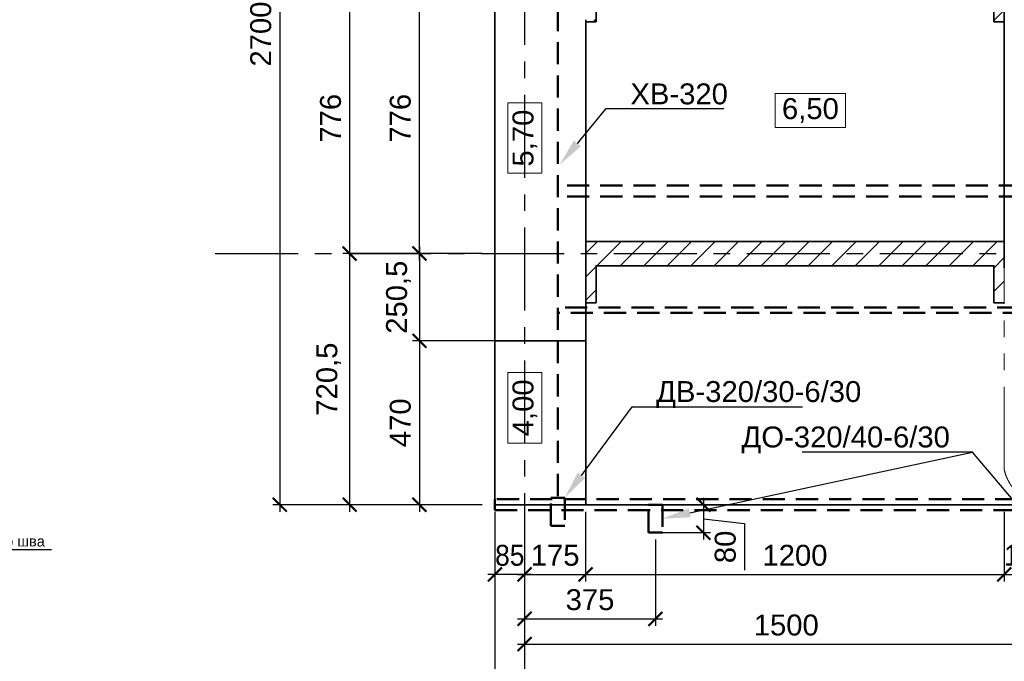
# Model space of a CAD drawing. Header units: millimetres. Extents: x -695122 to 440517, y 417968 to 574899.
# Tile 33 of 39: x 358872 to 387095, y 480798 to 499201. Entities that reach past the tile are written whole.
import ezdxf
from ezdxf import colors
from ezdxf.entities.mleader import LeaderData, LeaderLine
from ezdxf.math import Vec2, Vec3

# ---------------------------------------------------------------- set-up
doc = ezdxf.new("R2010")
doc.units = ezdxf.units.MM
for name, pattern in [('PHANTOM', [63.5, 31.75, -6.35, 6.35, -6.35, 6.35, -6.35]), ('осевая', [50.8, 31.75, -6.35, 6.35, -6.35]), ('штриховая', [19.05, 12.7, -6.35])]:
    doc.linetypes.add(name, pattern=pattern)
for name, color, linetype, lineweight in [('0_Выноски и размеры', 7, 'Continuous', 9), ('Бетон', 7, 'Continuous', 50), ('Отдел_Выноски(стрелка)', 7, 'Continuous', 15), ('Шпонка', 1, 'Continuous', 50)]:
    doc.layers.add(name, color=color, linetype=linetype, lineweight=lineweight)
for name, color, linetype in [('otmetki', 7, 'Continuous'), ('Оси', 1, 'осевая'), ('Размеры', 7, 'Continuous')]:
    doc.layers.add(name, color=color, linetype=linetype)
doc.styles.add('arial', font='arial.ttf')
doc.styles.add('Рогун1', font='arial.ttf')
doc.dimstyles.new('100 мм', dxfattribs={"dimscale": 100, "dimtxt": 3.5, "dimasz": 2, "dimexe": 1, "dimexo": 1, "dimgap": 1.2, "dimtad": 1, "dimdec": 0, "dimlfac": 0.1, "dimrnd": 0.0001, "dimtxsty": 'Рогун1', "dimblk": 'ARCHTICK', "dimcen": 2.5, "dimdle": 1, "dimaunit": 1, "dimadec": 1, "dimazin": 0, "dimtfac": 1, "dimtdec": 0, "dimtmove": 1, "dimatfit": 3, "dimldrblk": 'ARCHTICK', "dimfxl": 1, "dimtfill": 1, "dimarcsym": 0})

# ---------------------------------------------------------------- blocks, each defined once
blk = doc.blocks.new('_ArchTick')
at = {"color": 0, "linetype": 'ByBlock', "const_width": 0.15}
blk.add_lwpolyline([(-0.5, -0.5), (0.5, 0.5)], dxfattribs=at)
blk = doc.blocks.new('*D80')
at = {"layer": 'Defpoints', "color": 0, "ltscale": 200, "transparency": 16777216}
for p in [(372495, 485289), (376895, 484489), (378471, 484489)]:
    blk.add_point(p, dxfattribs=at)
at = {"layer": 'Размеры', "color": 0, "lineweight": -2, "ltscale": 200, "transparency": 16777216}
for p, q in [((378471, 485489), (378471, 484289)), ((372695, 485289), (378671, 485289)), ((378471, 484889), (379646, 484748)), ((379646, 484748), (379646, 483410)), ((377095, 484489), (378671, 484489))]:
    blk.add_line(p, q, dxfattribs=at)
at = {"layer": 'Размеры', "color": 0, "lineweight": -2, "ltscale": 200, "transparency": 16777216, "xscale": 400, "yscale": 400, "zscale": 400}
for p, rotation in [((378471, 485289), 90), ((378471, 484489), 270)]:
    blk.add_blockref('_ArchTick', p, dxfattribs=dict(at, rotation=rotation))
at = {"layer": 'Размеры', "color": 0, "ltscale": 200, "transparency": 16777216, "insert": (379099, 484079), "char_height": 600, "attachment_point": 5, "rotation": 90, "style": 'Рогун1'}
blk.add_mtext('80', dxfattribs=at)
blk = doc.blocks.new('*D85')
at = {"layer": 'Defpoints', "color": 0, "transparency": 16777216}
for p in [(388345, 485289), (373345, 483289), (388345, 481289)]:
    blk.add_point(p, dxfattribs=at)
at = {"layer": 'Размеры', "color": 0, "lineweight": -2, "transparency": 16777216}
for p, q in [((388345, 485089), (388345, 481089)), ((373345, 483089), (373345, 481089)), ((373145, 481289), (388545, 481289))]:
    blk.add_line(p, q, dxfattribs=at)
at = {"layer": 'Размеры', "color": 0, "lineweight": -2, "transparency": 16777216, "xscale": 400, "yscale": 400, "zscale": 400, "rotation": 180}
blk.add_blockref('_ArchTick', (373345, 481289), dxfattribs=at)
at = {"layer": 'Размеры', "color": 0, "lineweight": -2, "transparency": 16777216, "xscale": 400, "yscale": 400, "zscale": 400}
blk.add_blockref('_ArchTick', (388345, 481289), dxfattribs=at)
at = {"layer": 'Размеры', "color": 0, "transparency": 16777216, "insert": (380845, 481835), "char_height": 600, "attachment_point": 5, "style": 'Рогун1'}
blk.add_mtext('1500', dxfattribs=at)
blk = doc.blocks.new('*D88')
at = {"layer": 'Defpoints', "color": 0, "transparency": 16777216}
for p in [(372495, 485289), (433345, 485289), (433345, 479289)]:
    blk.add_point(p, dxfattribs=at)
at = {"layer": 'Размеры', "color": 0, "lineweight": -2, "transparency": 16777216}
for p, q in [((372495, 485089), (372495, 479089)), ((433345, 485089), (433345, 479089)), ((372295, 479289), (433545, 479289))]:
    blk.add_line(p, q, dxfattribs=at)
at = {"layer": 'Размеры', "color": 0, "lineweight": -2, "transparency": 16777216, "xscale": 400, "yscale": 400, "zscale": 400, "rotation": 180}
blk.add_blockref('_ArchTick', (372495, 479289), dxfattribs=at)
at = {"layer": 'Размеры', "color": 0, "lineweight": -2, "transparency": 16777216, "xscale": 400, "yscale": 400, "zscale": 400}
blk.add_blockref('_ArchTick', (433345, 479289), dxfattribs=at)
at = {"layer": 'Размеры', "color": 0, "transparency": 16777216, "insert": (402920, 479835), "char_height": 600, "attachment_point": 5, "style": 'Рогун1'}
blk.add_mtext('6085', dxfattribs=at)
blk = doc.blocks.new('*D108')
at = {"layer": 'Defpoints', "color": 0, "transparency": 16777216}
for p in [(372330, 512289), (366330, 485289), (372330, 485289)]:
    blk.add_point(p, dxfattribs=at)
at = {"layer": 'Размеры', "color": 0, "lineweight": -2, "transparency": 16777216}
for p, q in [((372130, 512289), (366130, 512289)), ((366330, 512489), (366330, 485089)), ((372130, 485289), (366130, 485289))]:
    blk.add_line(p, q, dxfattribs=at)
at = {"layer": 'Размеры', "color": 0, "lineweight": -2, "transparency": 16777216, "xscale": 400, "yscale": 400, "zscale": 400}
for p, rotation in [((366330, 512289), 90), ((366330, 485289), 270)]:
    blk.add_blockref('_ArchTick', p, dxfattribs=dict(at, rotation=rotation))
at = {"layer": 'Размеры', "color": 0, "transparency": 16777216, "insert": (365784, 498789), "char_height": 600, "attachment_point": 5, "rotation": 90, "style": 'Рогун1'}
blk.add_mtext('2700', dxfattribs=at)
blk = doc.blocks.new('*D90')
at = {"layer": 'Defpoints', "color": 0, "transparency": 16777216}
for p in [(370330, 500254), (372495, 500254), (372330, 492494)]:
    blk.add_point(p, dxfattribs=at)
at = {"layer": 'Размеры', "color": 0, "lineweight": -2, "transparency": 16777216}
for p, q in [((370330, 492294), (370330, 500454)), ((372295, 500254), (370130, 500254)), ((372130, 492494), (370130, 492494))]:
    blk.add_line(p, q, dxfattribs=at)
at = {"layer": 'Размеры', "color": 0, "lineweight": -2, "transparency": 16777216, "xscale": 400, "yscale": 400, "zscale": 400}
for p, rotation in [((370330, 500254), 90), ((370330, 492494), 270)]:
    blk.add_blockref('_ArchTick', p, dxfattribs=dict(at, rotation=rotation))
at = {"layer": 'Размеры', "color": 0, "transparency": 16777216, "insert": (369784, 496374), "char_height": 600, "attachment_point": 5, "rotation": 90, "style": 'Рогун1'}
blk.add_mtext('776', dxfattribs=at)
blk = doc.blocks.new('*D93')
at = {"layer": 'Defpoints', "color": 0, "transparency": 16777216}
for p in [(373345, 485289), (375095, 485289), (375095, 483289)]:
    blk.add_point(p, dxfattribs=at)
at = {"layer": 'Размеры', "color": 0, "lineweight": -2, "transparency": 16777216}
for p, q in [((373345, 485089), (373345, 483089)), ((375095, 485089), (375095, 483089)), ((373145, 483289), (375295, 483289))]:
    blk.add_line(p, q, dxfattribs=at)
at = {"layer": 'Размеры', "color": 0, "lineweight": -2, "transparency": 16777216, "xscale": 400, "yscale": 400, "zscale": 400, "rotation": 180}
blk.add_blockref('_ArchTick', (373345, 483289), dxfattribs=at)
at = {"layer": 'Размеры', "color": 0, "lineweight": -2, "transparency": 16777216, "xscale": 400, "yscale": 400, "zscale": 400}
blk.add_blockref('_ArchTick', (375095, 483289), dxfattribs=at)
at = {"layer": 'Размеры', "color": 0, "transparency": 16777216, "insert": (374220, 483835), "char_height": 600, "attachment_point": 5, "style": 'Рогун1'}
blk.add_mtext('175', dxfattribs=at)
blk = doc.blocks.new('*D94')
at = {"layer": 'Defpoints', "color": 0, "transparency": 16777216}
for p in [(375095, 485289), (387095, 485289), (387095, 483289)]:
    blk.add_point(p, dxfattribs=at)
at = {"layer": 'Размеры', "color": 0, "lineweight": -2, "transparency": 16777216}
for p, q in [((375095, 485089), (375095, 483089)), ((387095, 485089), (387095, 483089)), ((374895, 483289), (387295, 483289))]:
    blk.add_line(p, q, dxfattribs=at)
at = {"layer": 'Размеры', "color": 0, "lineweight": -2, "transparency": 16777216, "xscale": 400, "yscale": 400, "zscale": 400, "rotation": 180}
blk.add_blockref('_ArchTick', (375095, 483289), dxfattribs=at)
at = {"layer": 'Размеры', "color": 0, "lineweight": -2, "transparency": 16777216, "xscale": 400, "yscale": 400, "zscale": 400}
blk.add_blockref('_ArchTick', (387095, 483289), dxfattribs=at)
at = {"layer": 'Размеры', "color": 0, "transparency": 16777216, "insert": (381095, 483835), "char_height": 600, "attachment_point": 5, "style": 'Рогун1'}
blk.add_mtext('1200', dxfattribs=at)
blk = doc.blocks.new('*D102')
at = {"layer": 'Defpoints', "color": 0, "transparency": 16777216}
for p in [(372330, 492494), (370330, 489989), (374894, 489989)]:
    blk.add_point(p, dxfattribs=at)
at = {"layer": 'Размеры', "color": 0, "lineweight": -2, "transparency": 16777216}
for p, q in [((370330, 492694), (370330, 489789)), ((372130, 492494), (370130, 492494)), ((374694, 489989), (370130, 489989))]:
    blk.add_line(p, q, dxfattribs=at)
at = {"layer": 'Размеры', "color": 0, "lineweight": -2, "transparency": 16777216, "xscale": 400, "yscale": 400, "zscale": 400}
for p, rotation in [((370330, 492494), 90), ((370330, 489989), 270)]:
    blk.add_blockref('_ArchTick', p, dxfattribs=dict(at, rotation=rotation))
at = {"layer": 'Размеры', "color": 0, "transparency": 16777216, "insert": (369730, 491241), "char_height": 600, "attachment_point": 5, "rotation": 90, "style": 'Рогун1'}
blk.add_mtext('250,5', dxfattribs=at)
blk = doc.blocks.new('*D104')
at = {"layer": 'Defpoints', "color": 0, "transparency": 16777216}
for p in [(372495, 485289), (373345, 485289), (372495, 483289)]:
    blk.add_point(p, dxfattribs=at)
at = {"layer": 'Размеры', "color": 0, "lineweight": -2, "transparency": 16777216}
for p, q in [((372495, 485089), (372495, 483089)), ((373345, 485089), (373345, 483089)), ((373545, 483289), (372295, 483289))]:
    blk.add_line(p, q, dxfattribs=at)
at = {"layer": 'Размеры', "color": 0, "lineweight": -2, "transparency": 16777216, "xscale": 400, "yscale": 400, "zscale": 400, "rotation": 180}
blk.add_blockref('_ArchTick', (372495, 483289), dxfattribs=at)
at = {"layer": 'Размеры', "color": 0, "lineweight": -2, "transparency": 16777216, "xscale": 400, "yscale": 400, "zscale": 400}
blk.add_blockref('_ArchTick', (373345, 483289), dxfattribs=at)
at = {"layer": 'Размеры', "color": 0, "transparency": 16777216, "insert": (372920, 483835), "char_height": 600, "attachment_point": 5, "style": 'Рогун1'}
blk.add_mtext('{\\W0.9;85}', dxfattribs=at)
blk = doc.blocks.new('*D110')
at = {"layer": 'Defpoints', "color": 0, "transparency": 16777216}
for p in [(374894, 489989), (370330, 485289), (372330, 485289)]:
    blk.add_point(p, dxfattribs=at)
at = {"layer": 'Размеры', "color": 0, "lineweight": -2, "transparency": 16777216}
for p, q in [((374694, 489989), (370130, 489989)), ((370330, 490189), (370330, 485089)), ((372130, 485289), (370130, 485289))]:
    blk.add_line(p, q, dxfattribs=at)
at = {"layer": 'Размеры', "color": 0, "lineweight": -2, "transparency": 16777216, "xscale": 400, "yscale": 400, "zscale": 400}
for p, rotation in [((370330, 489989), 90), ((370330, 485289), 270)]:
    blk.add_blockref('_ArchTick', p, dxfattribs=dict(at, rotation=rotation))
at = {"layer": 'Размеры', "color": 0, "transparency": 16777216, "insert": (369784, 487639), "char_height": 600, "attachment_point": 5, "rotation": 90, "style": 'Рогун1'}
blk.add_mtext('470', dxfattribs=at)
blk = doc.blocks.new('*D105')
at = {"layer": 'Defpoints', "color": 0, "transparency": 16777216}
for p in [(372230, 500254), (368330, 492494), (372230, 492494)]:
    blk.add_point(p, dxfattribs=at)
at = {"layer": 'Размеры', "color": 0, "lineweight": -2, "transparency": 16777216}
for p, q in [((368330, 500454), (368330, 492294)), ((372030, 500254), (368130, 500254)), ((372030, 492494), (368130, 492494))]:
    blk.add_line(p, q, dxfattribs=at)
at = {"layer": 'Размеры', "color": 0, "lineweight": -2, "transparency": 16777216, "xscale": 400, "yscale": 400, "zscale": 400}
for p, rotation in [((368330, 500254), 90), ((368330, 492494), 270)]:
    blk.add_blockref('_ArchTick', p, dxfattribs=dict(at, rotation=rotation))
at = {"layer": 'Размеры', "color": 0, "transparency": 16777216, "insert": (367784, 496374), "char_height": 600, "attachment_point": 5, "rotation": 90, "style": 'Рогун1'}
blk.add_mtext('776', dxfattribs=at)
blk = doc.blocks.new('*D106')
at = {"layer": 'Defpoints', "color": 0, "transparency": 16777216}
for p in [(372230, 492494), (368330, 485289), (372230, 485289)]:
    blk.add_point(p, dxfattribs=at)
at = {"layer": 'Размеры', "color": 0, "lineweight": -2, "transparency": 16777216}
for p, q in [((368330, 492694), (368330, 485089)), ((372030, 492494), (368130, 492494)), ((372030, 485289), (368130, 485289))]:
    blk.add_line(p, q, dxfattribs=at)
at = {"layer": 'Размеры', "color": 0, "lineweight": -2, "transparency": 16777216, "xscale": 400, "yscale": 400, "zscale": 400}
for p, rotation in [((368330, 492494), 90), ((368330, 485289), 270)]:
    blk.add_blockref('_ArchTick', p, dxfattribs=dict(at, rotation=rotation))
at = {"layer": 'Размеры', "color": 0, "transparency": 16777216, "insert": (367730, 488891), "char_height": 600, "attachment_point": 5, "rotation": 90, "style": 'Рогун1'}
blk.add_mtext('720,5', dxfattribs=at)
blk = doc.blocks.new('*D112')
at = {"layer": 'Defpoints', "color": 0, "transparency": 16777216}
for p in [(387095, 485289), (388345, 485289), (388345, 483289)]:
    blk.add_point(p, dxfattribs=at)
at = {"layer": 'Размеры', "color": 0, "lineweight": -2, "transparency": 16777216}
for p, q in [((387095, 485089), (387095, 483089)), ((388345, 485089), (388345, 483089)), ((386895, 483289), (388545, 483289))]:
    blk.add_line(p, q, dxfattribs=at)
at = {"layer": 'Размеры', "color": 0, "lineweight": -2, "transparency": 16777216, "xscale": 400, "yscale": 400, "zscale": 400, "rotation": 180}
blk.add_blockref('_ArchTick', (387095, 483289), dxfattribs=at)
at = {"layer": 'Размеры', "color": 0, "lineweight": -2, "transparency": 16777216, "xscale": 400, "yscale": 400, "zscale": 400}
blk.add_blockref('_ArchTick', (388345, 483289), dxfattribs=at)
at = {"layer": 'Размеры', "color": 0, "transparency": 16777216, "insert": (387720, 483835), "char_height": 600, "attachment_point": 5, "style": 'Рогун1'}
blk.add_mtext('{\\W0.9;125}', dxfattribs=at)
blk = doc.blocks.new('*D116')
at = {"layer": 'Defpoints', "color": 0, "ltscale": 200, "transparency": 16777216}
for p in [(373345, 485289), (377095, 484489), (377095, 482016)]:
    blk.add_point(p, dxfattribs=at)
at = {"layer": 'Размеры', "color": 0, "lineweight": -2, "ltscale": 200, "transparency": 16777216}
for p, q in [((373345, 485089), (373345, 481816)), ((377095, 484289), (377095, 481816)), ((373145, 482016), (377295, 482016))]:
    blk.add_line(p, q, dxfattribs=at)
at = {"layer": 'Размеры', "color": 0, "lineweight": -2, "ltscale": 200, "transparency": 16777216, "xscale": 400, "yscale": 400, "zscale": 400, "rotation": 180}
blk.add_blockref('_ArchTick', (373345, 482016), dxfattribs=at)
at = {"layer": 'Размеры', "color": 0, "lineweight": -2, "ltscale": 200, "transparency": 16777216, "xscale": 400, "yscale": 400, "zscale": 400}
blk.add_blockref('_ArchTick', (377095, 482016), dxfattribs=at)
at = {"layer": 'Размеры', "color": 0, "ltscale": 200, "transparency": 16777216, "insert": (375220, 482562), "char_height": 600, "attachment_point": 5, "style": 'Рогун1'}
blk.add_mtext('375', dxfattribs=at)

msp = doc.modelspace()

# ---------------------------------------------------------------- hatches: boundary and pattern name
h = msp.add_hatch()
h.set_pattern_fill('ANSI31', color=256, scale=150)
h.set_pattern_definition([(45, (80244, 2e-06), (-336.7596, 336.7596), [])])
h.paths.add_polyline_path([(375095.4502631, 499143.5576171), (375395.4502631, 499143.5576171), (375395.4502631, 499903.5576171), (386795.4502632, 499903.5576171), (386795.4502632, 499143.5576171), (387095.4502632, 499143.5576171), (387095.4502631, 500773.5576171), (386795.4502631, 500773.5576171), (386795.4502631, 500603.5576171), (375395.4502631, 500603.5576171), (375395.4502631, 500773.5576171), (375095.4502631, 500773.5576171)])
at = {"ltscale": 100}
h = msp.add_hatch(dxfattribs=at)
h.set_pattern_fill('ANSI31', color=256, scale=150)
h.set_pattern_definition([(45, (13608.34, -151191.8), (-336.7596, 336.7596), [])])
h.paths.add_polyline_path([(375095.4502636, 492843.5576152), (387095.4502632, 492843.5576152), (387095.4502627, 492082.5576152), (387095.4502627, 491084.5576152), (386795.4502632, 491084.5576152), (386795.4502632, 492143.5576152), (375395.4502631, 492143.5576152), (375395.4502631, 491084.5576152), (375095.4502631, 491084.5576152)])

# ---------------------------------------------------------------- linework, layer by layer
at = {"layer": '0_Выноски и размеры', "ltscale": 100, "elevation": 0}
msp.add_lwpolyline([(380527.9381923, 496104.8054165), (382545.5509821, 496104.8054165), (382545.5509821, 497083.7687676), (380527.9381923, 497083.7687676)], close=True, dxfattribs=at)
at = {"layer": '0_Выноски и размеры', "ltscale": 100}
for points in [[(373843.5658592, 494795.380001), (373843.5658592, 496812.9927907), (372864.6025081, 496812.9927907), (372864.6025081, 494795.380001)], [(373843.5658592, 487059.3517097), (373843.5658592, 489076.9644995), (372864.6025081, 489076.9644995), (372864.6025081, 487059.3517097)]]:
    msp.add_lwpolyline(points, close=True, dxfattribs=at)
at = {"layer": 'Defpoints', "linetype": 'PHANTOM', "lineweight": 0, "ltscale": 75}
msp.add_lwpolyline([(389595.4502631, 499458.5576152), (389595.4502632, 486288.557615, -0.8), (387095.4502632, 486288.5576156), (387095.4502631, 499458.5576152)], format="xyb", dxfattribs=at)
at = {"layer": 'Бетон', "color": 2, "lineweight": 35, "ltscale": 10}
msp.add_lwpolyline([(433330.4502631, 512288.5576152), (433330.4502631, 513888.5576152), (431595.4502639, 513888.5576152), (428395.4502639, 512288.5576152), (372495.4502631, 512288.5576152), (372495.4502631, 485288.5576152), (433330.4502631, 485288.5576152)], close=True, dxfattribs=at)
for points in [[(375095.4502631, 499143.5576171), (375395.4502631, 499143.5576171), (375395.4502631, 499903.5576171), (386795.4502632, 499903.5576171), (386795.4502632, 499143.5576171), (387095.4502632, 499143.5576171), (387095.4502631, 500773.5576171), (386795.4502631, 500773.5576171), (386795.4502631, 500603.5576171), (375395.4502631, 500603.5576171), (375395.4502631, 500773.5576171), (375095.4502631, 500773.5576171)], [(375095.4502631, 499198.5576152), (375095.4502631, 492772.5576152)], [(387095.4502632, 492772.5576152), (387095.4502632, 499198.5576152)], [(375095.4502631, 492843.5576152), (387095.4502632, 492843.5576152)], [(375095.4502631, 492788.5576153), (375095.4502634, 492082.5576152)], [(387095.4502632, 492788.5576154), (387095.4502632, 492082.5576152)], [(375095.4502631, 491084.5576152), (375395.4502631, 491084.5576152), (375395.4502631, 492143.5576152), (386795.4502632, 492143.5576152), (386795.4502632, 491084.5576152), (387095.4502632, 491084.5576152)], [(375095.4502631, 492072.5576152), (375095.4502631, 485288.5576152)], [(372495.4502631, 489988.5576152), (375095.4502631, 489988.5576152)]]:
    msp.add_lwpolyline(points, dxfattribs=at)
at = {"layer": 'Оси', "linetype": 'осевая', "ltscale": 75}
msp.add_line((364474.6497761, 492493.5576152), (436011.6411055, 492493.5576152), dxfattribs=at)
msp.add_lwpolyline([(373345.4502631, 512288.5576152), (373345.4502631, 478544.258895)], dxfattribs=at)
at = {"layer": 'Шпонка', "linetype": 'штриховая', "ltscale": 50}
for points in [[(374295.4502631, 485538.5576152), (374295.4502631, 512288.5576152)], [(418505.4502632, 508188.5576152), (429595.4502633, 508188.5576152), (429595.4502633, 490788.5576152), (374295.4502631, 490788.5576152)], [(418505.4502632, 508028.5576152), (429435.4502633, 508028.5576152), (429435.4502633, 490948.5576152), (374295.4502631, 490948.5576152)], [(432345.4502639, 494448.5576152), (374345.4502631, 494448.5576152)], [(432345.4502639, 494128.5576152), (374345.4502631, 494128.5576152)]]:
    msp.add_lwpolyline(points, dxfattribs=at)
for points in [[(434145.4502631, 485448.5576152), (372495.4502631, 485448.5576152), (372495.4502631, 485128.5576152), (434145.4502631, 485128.5576152)], [(374095.4513941, 484688.5576152), (374095.4513817, 485488.5576152), (374495.4513817, 485488.5576152), (374495.4513941, 484688.5576152)], [(376895.4502754, 484488.5576152), (376895.4502631, 485288.5576152), (377295.4502631, 485288.5576152), (377295.4502754, 484488.5576152)]]:
    msp.add_lwpolyline(points, close=True, dxfattribs=at)

# ---------------------------------------------------------------- texts
at = {"layer": 'otmetki', "insert": (381536.7445872, 496594.2870921), "char_height": 600, "width": 2017.61278979, "attachment_point": 5, "style": 'arial'}
msp.add_mtext('6,50', dxfattribs=at)
at = {"layer": 'otmetki', "char_height": 600, "width": 2017.61278979, "attachment_point": 5, "rotation": 90, "style": 'arial'}
for s, insert in [('5,70', (373354.0841837, 495804.1863959)), ('4,00', (373354.0841837, 488068.1581046))]:
    msp.add_mtext(s, dxfattribs=dict(at, insert=insert))

# ---------------------------------------------------------------- dimensions: what is measured, and where the dimension line sits
at = {"layer": 'Размеры'}
for base, p1, p2, picture, middle in [((366330.180265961, 485288.5576152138), (372330.1802659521, 512288.5576152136), (372330.1802659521, 485288.5576152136), '*D108', (365783.8364733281, 498788.5576152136)), ((368330.1802659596, 492493.5576152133), (372230.1802659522, 500253.5576170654), (372230.1802659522, 492493.5576152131), '*D105', (367783.8364733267, 496373.5576161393)), ((370330.1802659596, 500253.5576170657), (372330.1802659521, 492493.5576152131), (372495.4502630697, 500253.5576170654), '*D90', (369783.8364733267, 496373.5576161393)), ((368330.1802659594, 485288.5576152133), (372230.1802659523, 492493.5576152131), (372230.1802659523, 485288.5576152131), '*D106', (367729.6072782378, 488891.0576152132)), ((370330.180266, 485288.5576152), (374893.9353891, 489988.5576152), (372330.180266, 485288.5576152), '*D110', (369783.8364733, 487638.5576152))]:
    dim = msp.add_linear_dim(base=base, p1=p1, p2=p2, angle=90, dimstyle='100 мм', override={"dimscale": 200, "dimtxt": 3, "dimdec": 6, "dimtfill": 0}, dxfattribs=at)
    dim.commit()
    dim.dimension.update_dxf_attribs({"geometry": picture, "text_midpoint": middle})
dim = msp.add_linear_dim(base=(370330.180266, 489988.5576152), p1=(372330.180266, 492493.5576152), p2=(374893.9353891, 489988.5576152), angle=90, dimstyle='100 мм', override={"dimscale": 200, "dimtxt": 3, "dimdec": 6, "dimtfill": 0}, dxfattribs=at)
dim.commit()
dim.dimension.update_dxf_attribs({"geometry": '*D102', "text_midpoint": (370330.180266, 491241.0576152), "dimtype": 160})
at = {"layer": 'Размеры', "ltscale": 200}
dim = msp.add_linear_dim(base=(378471.4272942, 484488.5576152), p1=(372495.4502631, 485288.5576152), p2=(376895.4502754, 484488.5576152), angle=90, dimstyle='100 мм', override={"dimscale": 200, "dimtxt": 3, "dimdec": 6, "dimtfill": 0}, dxfattribs=at)
dim.commit()
dim.dimension.update_dxf_attribs({"geometry": '*D80', "text_midpoint": (379645.8190039, 484508.3053219), "dimtype": 160})
at = {"layer": 'Размеры'}
for base, p1, p2, picture, middle in [((433345.4502630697, 479288.5576152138), (372495.4502630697, 485288.5576152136), (433345.4502630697, 485288.5576152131), '*D88', (402920.4502630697, 479834.9014078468)), ((388345.4502630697, 481288.5576152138), (373345.4502630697, 483288.5576152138), (388345.4502630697, 485288.5576152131), '*D85', (380845.4502630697, 481834.9014078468)), ((387095.4502631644, 483288.5576152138), (375095.4502630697, 485288.5576152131), (387095.4502631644, 485288.5576152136), '*D94', (381095.450263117, 483834.9014078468))]:
    dim = msp.add_linear_dim(base=base, p1=p1, p2=p2, dimstyle='100 мм', override={"dimscale": 200, "dimtxt": 3, "dimdec": 6, "dimtfill": 0}, dxfattribs=at)
    dim.commit()
    dim.dimension.update_dxf_attribs({"geometry": picture, "text_midpoint": middle})
for base, p1, p2, picture, middle in [((372495.4502631, 483288.5576152), (373345.4502631, 485288.5576152), (372495.4502631, 485288.5576152), '*D104', (372920.4502631, 483288.5576152)), ((388345.450304, 483288.5576152), (387095.4502632, 485288.5576152), (388345.450304, 485288.5576086), '*D112', (387720.4502836, 483288.5576152))]:
    dim = msp.add_linear_dim(base=base, p1=p1, p2=p2, text='{\\W0.9;<>}', dimstyle='100 мм', override={"dimscale": 200, "dimtxt": 3, "dimdec": 6, "dimtfill": 0}, dxfattribs=at)
    dim.commit()
    dim.dimension.update_dxf_attribs({"geometry": picture, "text_midpoint": middle, "dimtype": 160})
dim = msp.add_linear_dim(base=(375095.4502631, 483288.5576152), p1=(373345.4502631, 485288.5576152), p2=(375095.4502631, 485288.5576152), dimstyle='100 мм', override={"dimscale": 200, "dimtxt": 3, "dimdec": 6, "dimtfill": 0}, dxfattribs=at)
dim.commit()
dim.dimension.update_dxf_attribs({"geometry": '*D93', "text_midpoint": (374220.4502631, 483288.5576152), "dimtype": 160})
at = {"layer": 'Размеры', "ltscale": 200}
dim = msp.add_linear_dim(base=(377095.4502753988, 482015.9338752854), p1=(373345.4502630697, 485288.5576152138), p2=(377095.4502753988, 484488.5576151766), dimstyle='100 мм', override={"dimscale": 200, "dimtxt": 3, "dimdec": 6, "dimtfill": 0}, dxfattribs=at)
dim.commit()
dim.dimension.update_dxf_attribs({"geometry": '*D116', "text_midpoint": (375220.4502692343, 482562.4823063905)})

# ---------------------------------------------------------------- leaders
at = {"ltscale": 100}
ml = msp.add_multileader_mtext('Standard', dxfattribs=at)
ml.set_content('ХВ-320', color=256, style='arial')
ml.set_leader_properties()
ml.build(insert=Vec2(0, 0))
ml.multileader.update_dxf_attribs({"text_left_attachment_type": 6, "text_right_attachment_type": 6, "dogleg_length": 687.405528, "arrow_head_size": 800})
ctx = ml.context
ctx.base_point, ctx.char_height, ctx.arrow_head_size, ctx.landing_gap_size, ctx.plane_origin = Vec3(376373.6077662, 496652.7717459), 600, 800, 4, Vec3(375083.5738902, 504153.5764718)
ctx.left_attachment, ctx.right_attachment = 6, 6
notes = []
notes.append((ctx, [(0, (1, 1, 0), (375686.2022381, 496652.7717459), (1, 0), 687.405528, [(0, [(374345.4502631, 495038.182094)], 0, [])])]))
ctx.mtext.insert, ctx.mtext.width, ctx.mtext.defined_height, ctx.mtext.flow_direction = Vec3(376377.6077662, 497372.7717459), 4152.054766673, 383.2878581, 5
ml = msp.add_multileader_mtext('Standard', dxfattribs=at)
ml.set_content('ДВ-320/30-6/30', color=256, style='arial')
ml.set_leader_properties()
ml.build(insert=Vec2(0, 0))
ml.multileader.update_dxf_attribs({"text_left_attachment_type": 6, "text_right_attachment_type": 6, "dogleg_length": 687.405528, "arrow_head_size": 800})
ctx = ml.context
ctx.base_point, ctx.char_height, ctx.arrow_head_size, ctx.landing_gap_size, ctx.plane_origin = Vec3(377112.1453687, 488095.1731991), 600, 800, 4, Vec3(376557.7960692, 493668.1910233)
ctx.left_attachment, ctx.right_attachment = 6, 6
notes.append((ctx, [(0, (1, 1, 0), (376424.7398407, 488095.1731991), (1, 0), 687.405528, [(0, [(374495.4513817, 485488.5576152)], 0, [])])]))
ctx.mtext.insert, ctx.mtext.width, ctx.mtext.defined_height, ctx.mtext.flow_direction = Vec3(377116.1453687, 488835.145914), 4152.054766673, 383.2878581, 5
ml = msp.add_multileader_mtext('Standard', dxfattribs=at)
ml.set_content('ДО-320/40-6/30', color=256, style='arial')
ml.set_leader_properties()
ml.build(insert=Vec2(0, 0))
ml.multileader.update_dxf_attribs({"text_left_attachment_type": 6, "text_right_attachment_type": 6, "dogleg_length": 687.405528, "arrow_head_size": 800})
ctx = ml.context
ctx.base_point, ctx.char_height, ctx.arrow_head_size, ctx.landing_gap_size, ctx.plane_origin = Vec3(379559.1445897, 486792.9788311), 600, 800, 4, Vec3(375283.5739029, 492620.7117686)
ctx.left_attachment, ctx.right_attachment = 6, 6
notes.append((ctx, [(1, (1, 1, 0), (386187.4286989, 486792.9788311), (-1, 0), 687.405528, [(0, [(377295.4502692, 484888.5576152)], 0, []), (1, [(388145.4502752, 484488.5576152)], 0, [])])]))
ctx.mtext.insert, ctx.mtext.width, ctx.mtext.defined_height, ctx.mtext.flow_direction = Vec3(379563.1445897, 487532.951546), 4152.054766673, 383.2878581, 5
at = {"layer": 'Отдел_Выноски(стрелка)'}
ml = msp.add_multileader_mtext('Standard', dxfattribs=at)
ml.set_content('Ось деформационного шва', color=256, style='arial')
ml.set_leader_properties()
ml.build(insert=Vec2(0, 0))
ml.multileader.update_dxf_attribs({"text_left_attachment_type": 6, "text_right_attachment_type": 6, "dogleg_length": 136.6171409, "arrow_head_size": 300})
ctx = ml.context
ctx.base_point, ctx.char_height, ctx.arrow_head_size, ctx.plane_origin = Vec3(354216.3381232, 484008.0931225), 300, 300, Vec3(346913.5369793, 500000.7967561)
ctx.left_attachment, ctx.right_attachment = 6, 6
notes.append((ctx, [(0, (1, 1, 0), (354079.7209823, 484008.0931225), (1, 0), 136.6171409, [(0, [(353108.9546487, 485297.2233398)], 0, [])])]))
ctx.mtext.insert, ctx.mtext.width, ctx.mtext.defined_height, ctx.mtext.flow_direction = Vec3(354218.3381232, 484391.3809806), 10778.52206062, 766.5757162, 5
for ctx, leaders in notes:
    for number, flags, end, landing, length, lines in leaders:
        leader = LeaderData()
        leader.index, (leader.has_last_leader_line, leader.has_dogleg_vector, leader.attachment_direction) = number, flags
        leader.last_leader_point, leader.dogleg_vector, leader.dogleg_length = Vec3(end), Vec3(landing), length
        for number, points, colour, breaks in lines:
            line = LeaderLine()
            line.index, line.vertices, line.color, line.breaks = number, Vec3.list(points), colors.encode_raw_color(colour), breaks
            leader.lines.append(line)
        ctx.leaders.append(leader)

doc.saveas('drawing.dxf')
